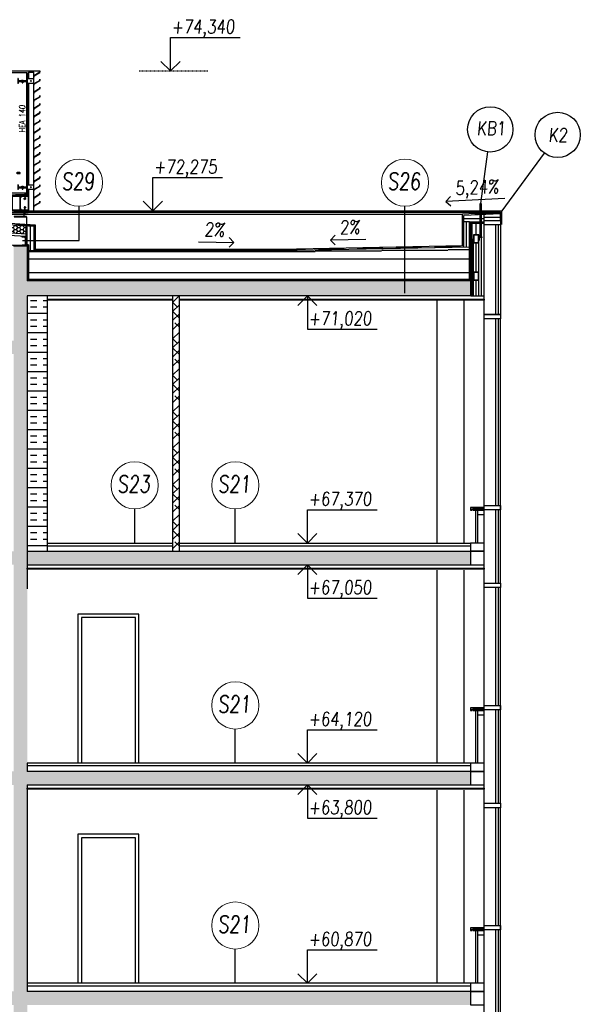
# Model space of a CAD drawing. Header units: millimetres. Extents: x 171 to 266814, y 44 to 350448.
# Tile 105 of 105: x 256163 to 264443, y 335910 to 350448. Entities that reach past the tile are written whole.
import ezdxf
from ezdxf.enums import TextEntityAlignment as Align

# ---------------------------------------------------------------- set-up
doc = ezdxf.new("R2010")
doc.units = ezdxf.units.MM
doc.header["$LTSCALE"] = 100
for name, pattern in [('KS_ČÁRKOVANÁ KRÁTKÁ', [4.5, 3, -1.5]), ('ČÁRKOVANÁ', [19.05, 12.7, -6.35]), ('ČÁRKOVANÁ01-01', [2, 1, -1])]:
    doc.linetypes.add(name, pattern=pattern)
for name, color, linetype in [('KOTY', 7, 'Continuous'), ('KOTY 50', 7, 'Continuous'), ('LEGENDA', 7, 'Continuous'), ('NOVA', 240, 'Continuous'), ('NOVÁ TENKÁ', 240, 'Continuous'), ('NOVÁ TLUSTÁ', 240, 'Continuous'), ('OSY', 7, 'Continuous'), ('SRAFA', 9, 'Continuous'), ('TENKA', 253, 'Continuous'), ('ŠRAFA', 253, 'Continuous'), ('ŽB NOVÝ', 240, 'Continuous')]:
    doc.layers.add(name, color=color, linetype=linetype)
doc.layers.add('SRAFA ŽB', color=254, linetype='Continuous', lineweight=35)
doc.styles.add('CS-ROMANS', font='romans.shx', dxfattribs={"width": 0.75, "oblique": 5})
doc.styles.add('Popis', font='arial.ttf')
doc.styles.get("Standard").update_dxf_attribs({"font": 'arial.ttf'})
doc.linetypes.add('_TI', pattern='A,0.000127,-0.127,[190,stn.shx,S=0.127,R=0,X=-0.127,Y=0],-0.254,[190,stn.shx,S=0.127,R=180,X=0.127,Y=0],-0.127', length=0.508127)

# ---------------------------------------------------------------- blocks, each defined once
blk = doc.blocks.new('fas 3250')
at = {"layer": 'TENKA'}
for points in [[(-441, 2592), (-200, 2592), (-200, 2658), (-441, 2658)], [(-441, 788), (-200, 788), (-200, 852), (-441, 852)], [(-200, 820), (0, 820), (0, 780), (-20, 780), (-20, 800), (-200, 800)], [(-200, 800), (-34, 800), (-34, 780), (-200, 780)], [(-200, 780), (-100, 780), (-100, 715), (-200, 715)], [(0, -120), (-200, -120), (-200, 0), (0, 0)], [(0, -320), (-200, -320), (-200, -120), (0, -120)]]:
    blk.add_lwpolyline(points, close=True, dxfattribs=at)
for points in [[(-441, -593), (-441, 2592)], [(-411, 852), (-411, 2592)], [(-371, 852), (-371, 2592)], [(-200, -593), (-200, 2592)], [(-411, -593), (-411, 788)], [(-371, -593), (-371, 788)], [(-100, 780), (-100, 0)], [(-75, 800), (-75, 0)]]:
    blk.add_lwpolyline(points, dxfattribs=at)
blk = doc.blocks.new('*U41')
for p, q in [((0, -140), (0, 0)), ((60, 0), (0, 0)), ((60, -3), (60, 0)), ((60, -140), (0, -140)), ((7, -119), (7, -21)), ((16, -11), (55, -8)), ((55, -132), (16, -129)), ((60, -140), (60, -137))]:
    blk.add_line(p, q)
for centre, radius, start, end in [((17, -21), 10, 94.5739, 180), ((17, -119), 10, 180, 265.4261), ((55, -3), 5, 274.5739, 0), ((55, -137), 5, 0, 85.4261)]:
    blk.add_arc(centre, radius, start, end)
at = {"layer": 'Defpoints', "color": 221, "style": 'Popis'}
blk.add_attdef('VELIKOST_PROFILU', text='', height=5, dxfattribs=at).set_placement((36, 40), align=Align.BOTTOM_LEFT)
blk = doc.blocks.new('*U70')
at = {"color": 0, "linetype": 'ByBlock', "lineweight": -2}
for p, q in [((-120, 115), (120, 115)), ((-120, 103), (-120, 115)), ((-120, 103), (-24.75, 103)), ((-3.75, -82), (-3.75, 82)), ((3.75, -82), (3.75, 82)), ((24.75, 103), (120, 103)), ((120, 103), (120, 115)), ((-120, -103), (-24.75, -103)), ((-120, -115), (-120, -103)), ((-120, -115), (120, -115)), ((24.75, -103), (120, -103)), ((120, -115), (120, -103))]:
    blk.add_line(p, q, dxfattribs=at)
for centre, start, end in [((-24.75, 82), 0, 90), ((24.75, 82), 90, 180), ((-24.75, -82), 270, 0), ((24.75, -82), 180, 270)]:
    blk.add_arc(centre, 21, start, end, dxfattribs=at)
blk = doc.blocks.new('m')
for points in [[(5.8, 0), (-6.3, 0)], [(6.3, 0), (5.6, 0)], [(-6.3, 0), (-7.6, -0.8)], [(-7.6, -0.7), (-7.6, -5.7)], [(-6.3, -6.4), (-7.6, -5.6)], [(-6.3, -6.4), (5.8, -6.4)], [(-3.7, -1.1), (-3.7, -5.3)], [(3.7, -1.1), (3.7, -5.3)], [(5.8, -6.4), (6.3, -6.4)], [(6.3, 0), (7.6, -0.8)], [(6.3, -6.4), (7.6, -5.6)], [(7.6, -1.3), (7.6, -0.8)], [(7.6, -5.3), (7.6, -1.1)], [(7.6, -5.2), (7.6, -5.6)]]:
    blk.add_lwpolyline(points)
for centre, radius, start, end in [((-5.6, -2.3), 2.27, 30.49474, 149.50526), ((5.6, -2.3), 2.27, 30.49474, 149.50526), ((-5.6, -4.1), 2.27, 210.49474, 329.50526), ((0, -6.6), 6.61, 56.14497, 123.85503), ((0, 0.2), 6.61, 236.14497, 303.85503), ((5.6, -4.1), 2.27, 210.49474, 329.50526)]:
    blk.add_arc(centre, radius, start, end)
blk = doc.blocks.new('*U69')
for points in [[(7.2, -5.4), (7.2, -0.7), (6, 0), (-6, 0), (-7.2, -0.7), (-7.2, -5.4)], [(4, -5.4), (4, -28.1), (3.3, -28.8), (-3.3, -28.8), (-4, -28.1), (-4, -5.4)]]:
    blk.add_lwpolyline(points, close=True)
for points in [[(4, -28.1), (-4, -28.1)], [(-3.7, -5.4), (-3.7, -0.7)], [(-3.3, -5.4), (-3.3, -28.8)], [(3.3, -5.4), (3.3, -28.8)], [(3.7, -5.4), (3.7, -0.7)]]:
    blk.add_lwpolyline(points)
for centre, radius, start, end in [((-5.8, -3.5), 3.51, 52.66311, 92.66311), ((5.8, -3.5), 3.51, 87.33689, 127.33689), ((0, -10.8), 10.7, 70, 110)]:
    blk.add_arc(centre, radius, start, end)
at = {"layer": 'OSY', "ltscale": 0.4}
blk.add_lwpolyline([(0, 0), (0, -28.8)], dxfattribs=at)
blk = doc.blocks.new('M12_půd')
for p, q in [((0, 11), (-10, 5)), ((0, 11), (10, 5)), ((0, -11), (-10, -5)), ((0, -11), (10, -5))]:
    blk.add_line(p, q)
for points in [[(-10, -5), (-10, 5)], [(10, -5), (10, 5)]]:
    blk.add_lwpolyline(points)
at = {"linetype": 'KS_ČÁRKOVANÁ KRÁTKÁ', "ltscale": 0.5}
blk.add_circle((0, 0), 9.35, dxfattribs=at)
blk.add_circle((0, 0), 6)
at = {"layer": 'OSY'}
for points in [[(-10, 0), (10, 0)], [(0, -12), (0, 12)]]:
    blk.add_lwpolyline(points, dxfattribs=at)
blk = doc.blocks.new('*U71')
at = {"color": 0, "linetype": 'ByBlock', "lineweight": -2}
for p, q in [((-36.5, 70), (36.5, 70)), ((-36.5, 63.1), (-36.5, 70)), ((-36.5, 63.1), (-9.35, 63.1)), ((-2.35, -56.1), (-2.35, 56.1)), ((2.35, -56.1), (2.35, 56.1)), ((9.35, 63.1), (36.5, 63.1)), ((36.5, 63.1), (36.5, 70)), ((-36.5, -63.1), (-9.35, -63.1)), ((-36.5, -70), (-36.5, -63.1)), ((-36.5, -70), (36.5, -70)), ((9.35, -63.1), (36.5, -63.1)), ((36.5, -70), (36.5, -63.1))]:
    blk.add_line(p, q, dxfattribs=at)
for centre, start, end in [((-9.35, 56.1), 0, 90), ((9.35, 56.1), 90, 180), ((-9.35, -56.1), 270, 0), ((9.35, -56.1), 180, 270)]:
    blk.add_arc(centre, 7, start, end, dxfattribs=at)
blk = doc.blocks.new('*U36')
for points in [[(7.2, -5.4), (7.2, -0.7), (6, 0), (-6, 0), (-7.2, -0.7), (-7.2, -5.4)], [(4, -5.4), (4, -38.1), (3.3, -38.8), (-3.3, -38.8), (-4, -38.1), (-4, -5.4)]]:
    blk.add_lwpolyline(points, close=True)
for points in [[(4, -38.1), (-4, -38.1)], [(-3.7, -5.4), (-3.7, -0.7)], [(-3.3, -5.4), (-3.3, -38.8)], [(3.3, -5.4), (3.3, -38.8)], [(3.7, -5.4), (3.7, -0.7)]]:
    blk.add_lwpolyline(points)
for centre, radius, start, end in [((-5.8, -3.5), 3.51, 52.66311, 92.66311), ((5.8, -3.5), 3.51, 87.33689, 127.33689), ((0, -10.8), 10.7, 70, 110)]:
    blk.add_arc(centre, radius, start, end)
at = {"layer": 'OSY', "ltscale": 0.4}
blk.add_lwpolyline([(0, 0), (0, -38.8)], dxfattribs=at)
blk = doc.blocks.new('OK')
at = {"layer": 'NOVA', "ltscale": 300}
for p, q in [((-56857, -188431), (-56990, -188431)), ((-56907, -190493), (-56907, -190553)), ((-56867, -190559), (-56867, -190976))]:
    blk.add_line(p, q, dxfattribs=at)
at = {"layer": 'NOVA'}
for p, q in [((-56865, -188431), (-56865, -188537)), ((-56865, -188547), (-56865, -190116)), ((-56857, -188431), (-56857, -190234)), ((-56837, -188421), (-56837, -188506)), ((-56837, -188421), (-56757, -188421)), ((-56765, -188421), (-56765, -190471)), ((-56757, -190471), (-56757, -188421)), ((-56837, -188579), (-56837, -190084)), ((-56865, -190126), (-56865, -190234)), ((-56837, -190157), (-56837, -190465)), ((-56837, -190471), (-56757, -190471))]:
    blk.add_line(p, q, dxfattribs=at)
at = {"layer": 'NOVA', "ltscale": 0.25}
for p, q in [((-56807, -188559), (-56794, -188546)), ((-56794, -188559), (-56807, -188546)), ((-56807, -190127), (-56794, -190114)), ((-56794, -190127), (-56807, -190114))]:
    blk.add_line(p, q, dxfattribs=at)
at = {"layer": 'NOVA', "color": 7}
for points in [[(-56669, -188426), (-56669, -188405), (-56671, -188405), (-56671, -188425), (-56757, -188477), (-56757, -188497), (-56755, -188497), (-56755, -188477)], [(-56669, -188546), (-56669, -188525), (-56671, -188525), (-56671, -188545), (-56757, -188597), (-56757, -188617), (-56755, -188617), (-56755, -188597)], [(-56669, -188666), (-56669, -188645), (-56671, -188645), (-56671, -188665), (-56757, -188717), (-56757, -188737), (-56755, -188737), (-56755, -188717)], [(-56669, -188786), (-56669, -188765), (-56671, -188765), (-56671, -188785), (-56757, -188837), (-56757, -188857), (-56755, -188857), (-56755, -188837)], [(-56669, -188906), (-56669, -188885), (-56671, -188885), (-56671, -188905), (-56757, -188957), (-56757, -188977), (-56755, -188977), (-56755, -188957)], [(-56669, -189026), (-56669, -189005), (-56671, -189005), (-56671, -189025), (-56757, -189077), (-56757, -189097), (-56755, -189097), (-56755, -189077)], [(-56669, -189146), (-56669, -189125), (-56671, -189125), (-56671, -189145), (-56757, -189197), (-56757, -189217), (-56755, -189217), (-56755, -189197)], [(-56669, -189266), (-56669, -189245), (-56671, -189245), (-56671, -189265), (-56757, -189317), (-56757, -189337), (-56755, -189337), (-56755, -189317)], [(-56669, -189386), (-56669, -189365), (-56671, -189365), (-56671, -189385), (-56757, -189437), (-56757, -189457), (-56755, -189457), (-56755, -189437)], [(-56669, -189506), (-56669, -189485), (-56671, -189485), (-56671, -189505), (-56757, -189557), (-56757, -189577), (-56755, -189577), (-56755, -189557)], [(-56669, -189626), (-56669, -189605), (-56671, -189605), (-56671, -189625), (-56757, -189677), (-56757, -189697), (-56755, -189697), (-56755, -189677)], [(-56669, -189746), (-56669, -189725), (-56671, -189725), (-56671, -189745), (-56757, -189797), (-56757, -189817), (-56755, -189817), (-56755, -189797)], [(-56669, -189866), (-56669, -189845), (-56671, -189845), (-56671, -189865), (-56757, -189917), (-56757, -189937), (-56755, -189937), (-56755, -189917)], [(-56669, -189986), (-56669, -189965), (-56671, -189965), (-56671, -189985), (-56757, -190037), (-56757, -190057), (-56755, -190057), (-56755, -190037)], [(-56669, -190106), (-56669, -190085), (-56671, -190085), (-56671, -190105), (-56757, -190157), (-56757, -190177), (-56755, -190177), (-56755, -190157)], [(-56669, -190226), (-56669, -190205), (-56671, -190205), (-56671, -190225), (-56757, -190277), (-56757, -190297), (-56755, -190297), (-56755, -190277)], [(-56669, -190346), (-56669, -190325), (-56671, -190325), (-56671, -190345), (-56757, -190397), (-56757, -190417), (-56755, -190417), (-56755, -190397)]]:
    blk.add_lwpolyline(points, close=True, dxfattribs=at)
at = {"layer": 'NOVA', "ltscale": 300}
for points in [[(-56977, -188561), (-56876, -188561), (-56876, -188555), (-56977, -188555)], [(-56977, -190129), (-56876, -190129), (-56876, -190123), (-56977, -190123)], [(-57077, -190471), (-56837, -190471), (-56837, -190241), (-57077, -190241)], [(-57047, -190483), (-57047, -190493), (-56867, -190493), (-56867, -190483)], [(-57047, -190553), (-57047, -190559), (-56867, -190559), (-56867, -190553)], [(-56858, -190976), (-56858, -190986), (-57058, -190986), (-57058, -190976)]]:
    blk.add_lwpolyline(points, close=True, dxfattribs=at)
at = {"layer": 'NOVA'}
for points in [[(-56915, -188550), (-56915, -188548), (-56939, -188548), (-56939, -188550)], [(-56857, -188516), (-56765, -188516), (-56765, -188589), (-56857, -188589)], [(-56915, -188563), (-56915, -188561), (-56939, -188561), (-56939, -188563)], [(-56915, -190119), (-56915, -190116), (-56939, -190116), (-56939, -190119)], [(-56915, -190132), (-56915, -190129), (-56939, -190129), (-56939, -190132)], [(-56857, -190084), (-56765, -190084), (-56765, -190157), (-56857, -190157)], [(-57030, -190241), (-56857, -190241), (-56857, -190234), (-57030, -190234)], [(-56875, -190234), (-56875, -190231), (-56899, -190231), (-56899, -190234)], [(-56875, -190255), (-56875, -190253), (-56899, -190253), (-56899, -190255)], [(-56904, -190459), (-56904, -190456), (-56880, -190456), (-56880, -190459)], [(-56904, -190495), (-56904, -190493), (-56880, -190493), (-56880, -190495)]]:
    blk.add_lwpolyline(points, close=True, dxfattribs=at)
at = {"layer": 'NOVA', "ltscale": 300}
blk.add_lwpolyline([(-57047, -190471), (-57047, -190483), (-56867, -190471), (-56867, -190483), (-57047, -190471), (-56867, -190471), (-56867, -190483), (-57047, -190483)], dxfattribs=at)
at = {"layer": 'NOVA'}
for centre in [(-56801, -188552), (-56801, -190121)]:
    blk.add_circle(centre, 5, dxfattribs=at)
at = {"layer": 'TENKA', "color": 7, "ltscale": 300}
blk.add_line((-69643, -188405), (-56671, -188405), dxfattribs=at)
at = {"layer": 'TENKA', "ltscale": 300}
blk.add_line((-56896, -188431), (-69324, -188431), dxfattribs=at)
at = {"layer": 'ŠRAFA', "ltscale": 5}
blk.add_lwpolyline([(-69477, -190211), (-69477, -190241), (-56837, -190241), (-56837, -190211)], close=True, dxfattribs=at)
at = {"layer": 'ŽB NOVÝ'}
blk.add_line((-57058, -190986), (-56858, -190986), dxfattribs=at)
at = {"layer": 'NOVA', "color": 6, "xscale": -1.000000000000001, "rotation": 90}
for p in [(-56927, -188552), (-56927, -190121)]:
    blk.add_blockref('*U71', p, dxfattribs=at)
at = {"layer": 'NOVA', "xscale": -1.5, "yscale": 1.5, "zscale": 1.5}
for name, p in [('*U69', (-56927, -188539)), ('*U69', (-56927, -190108)), ('*U69', (-56887, -190223)), ('m', (-56892, -190495))]:
    blk.add_blockref(name, p, dxfattribs=at)
at = {"layer": 'NOVA', "extrusion": (0, 0, -1), "xscale": -1.5, "yscale": 1.5, "zscale": -1.5}
for name, p in [('m', (56927, -188563)), ('m', (56927, -190132)), ('m', (56887, -190255)), ('*U36', (56892, -190448))]:
    blk.add_blockref(name, p, dxfattribs=at)
at = {"layer": 'NOVA', "xscale": -1.500000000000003, "yscale": 1.500000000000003, "zscale": 1.5, "rotation": 90}
blk.add_blockref('*U69', (-57006, -189912), dxfattribs=at)
at = {"layer": 'NOVA', "color": 5, "ltscale": 300, "extrusion": (0, 0, -1), "zscale": -1}
blk.add_blockref('*U70', (56957, -190356), dxfattribs=at)
at = {"layer": 'NOVA', "color": 5, "ltscale": 300, "extrusion": (0, 0, -1), "xscale": -1, "zscale": -1}
blk.add_blockref('*U70', (56957, -190356), dxfattribs=at)
at = {"layer": 'NOVA', "extrusion": (0, 0, -1), "xscale": -1, "zscale": -1}
blk.add_blockref('M12_půd', (56892, -190291), dxfattribs=at)
at = {"layer": 'NOVA', "xscale": -1, "rotation": 180}
blk.add_blockref('M12_půd', (-56892, -190421), dxfattribs=at)
at = {"layer": 'KOTY', "ltscale": 5, "insert": (-56975, -189315), "char_height": 90, "attachment_point": 1, "rotation": 90}
blk.add_mtext_dynamic_manual_height_columns('{\\Fromans|c238;\\Q4;\\W0.7;HEA 140}', width=696.4, gutter_width=12.5, heights=[0], dxfattribs=at)

msp = doc.modelspace()

# ---------------------------------------------------------------- hatches: boundary and pattern name
at = {"layer": 'NOVÁ TENKÁ'}
h = msp.add_hatch(dxfattribs=at)
h.set_pattern_fill('ANSI31', color=253)
h.set_pattern_definition([(45, (322236.5443, 549879.9763), (-2.24506403, 2.24506403), [])])
h.paths.add_polyline_path([(256273.309, 347403.351), (256253.309, 347403.957), (256253.309, 347109.795), (256273.309, 347109.795)])
at = {"layer": 'SRAFA'}
h = msp.add_hatch(dxfattribs=at)
h.set_pattern_fill('INSUL', color=253, scale=30)
h.set_pattern_definition([(0, (351570.7, 543279.98), (0, 285.75), []), (0, (351570.7, 543375.23), (0, 285.75), [95.25, -95.25]), (0, (351570.7, 543470.48), (0, 285.75), [95.25, -95.25])])
h.paths.add_polyline_path([(256574.253, 346369.795), (256274.253, 346369.795), (256274.253, 342719.625), (256274.253, 342599.625), (256574.253, 342599.625)])
h = msp.add_hatch(dxfattribs=at)
h.set_pattern_fill('ANSI38', color=253, scale=30)
h.set_pattern_definition([(45, (351570.71, 543279.98), (-67.35192, 67.35192), []), (135, (351570.71, 543279.98), (-202.055763, 67.35192), [238.125, -142.875])])
h.paths.add_polyline_path([(258521.753, 346369.795), (258421.753, 346369.795), (258421.753, 342599.625), (258521.753, 342599.625)])
at = {"layer": 'SRAFA ŽB'}
h = msp.add_hatch(color=253, dxfattribs=at)
h.dxf.hatch_style = 1
h.paths.add_polyline_path([(250174.253, 346369.795), (251374.253, 346369.795), (251374.253, 346589.795), (253623.309, 346589.795), (253624.253, 344899.625), (253824.253, 344899.625), (253824.253, 345509.625), (256074.253, 345509.625), (256074.253, 342044.625), (256074.253, 339469.625), (256074.253, 339349.625), (253824.253, 339349.625), (253824.253, 339469.625), (253624.253, 339469.625), (253624.253, 338399.625), (253824.253, 338399.625), (253824.253, 339149.652), (256074.253, 339149.652), (256074.253, 336219.625), (256074.253, 336099.625), (253824.253, 336099.625), (253824.253, 336219.625), (253624.253, 336219.625), (253624.253, 335149.625), (253824.253, 335149.625), (253824.253, 335899.652), (256074.253, 335899.652), (256074.253, 332969.625), (256074.253, 332894.625), (256274.253, 332894.625), (256274.253, 332969.625), (256274.253, 335899.652), (262822.365, 335899.652), (262822.365, 336099.625), (256274.253, 336099.625), (256274.253, 336219.625), (256274.253, 339149.652), (262822.365, 339149.652), (262822.365, 339349.652), (256274.253, 339349.652), (256274.253, 339469.625), (256274.253, 343069.625), (256274.253, 346369.795), (262824.253, 346369.795), (262822.365, 346589.795), (262622.365, 346589.795), (262624.253, 346589.795), (256273.309, 346589.795), (256273.309, 347109.795), (256073.309, 347109.795), (256072.837, 345709.625), (253823.781, 345709.625), (253824.253, 347399.625), (251524.253, 347399.625), (251524.253, 347219.625), (253623.309, 347219.625), (253623.309, 346589.795), (247273.309, 346589.795), (247273.316, 347009.795), (247074.26, 347009.795), (247074.253, 345709.625), (243874.253, 345709.795), (243874.253, 347109.795), (243674.253, 347109.795), (243674.253, 346589.795), (237124.253, 346589.795), (237124.253, 346369.795), (243674.253, 346369.795), (243674.253, 342599.652), (237124.253, 342599.652), (237124.253, 342399.652), (241776.753, 342399.652), (241851.753, 342399.652), (243674.253, 342399.625), (243674.253, 339469.625), (243674.253, 339349.625), (237124.253, 339349.625), (237124.253, 339309.625), (237124.253, 339149.652), (241776.753, 339149.652), (241851.753, 339149.652), (243674.253, 339149.652), (243674.253, 332969.625), (243674.253, 332894.625), (243874.253, 332894.625), (243874.253, 332969.625), (243874.253, 339149.652), (244809.253, 339149.652), (244909.253, 339149.652), (245839.253, 339149.652), (245939.253, 339149.652), (247074.253, 339149.652), (247074.253, 332954.625), (247074.253, 332894.625), (247274.253, 332894.625), (247274.253, 334359.625), (249974.253, 334359.625), (249974.253, 332969.625), (249974.253, 332894.625), (250174.253, 332894.625), (250174.253, 332969.625), (250174.253, 335899.625), (251374.253, 335899.625), (251374.253, 332969.625), (251374.253, 332894.625), (251524.253, 332894.625), (251524.253, 347399.632), (251374.253, 347399.618), (251374.253, 342044.625), (251374.253, 339469.625), (251374.253, 339349.652), (250174.253, 339349.652), (250174.253, 339469.625), (250174.253, 342359.625)])
h.paths.add_polyline_path([(243874.253, 342399.652), (244809.253, 342399.652), (244909.253, 342399.652), (245839.253, 342399.652), (245939.253, 342399.652), (247074.253, 342399.652), (247074.253, 342599.625), (243874.253, 342599.625), (243874.253, 345509.625), (247074.253, 345509.625), (247074.253, 342029.625), (247074.253, 339454.625), (247074.253, 339349.625), (243874.253, 339349.625), (243874.253, 339469.625)], flags=16)
h.paths.add_polyline_path([(244909.253, 339454.625), (244909.253, 339469.625), (244909.253, 342319.625), (245839.253, 342319.625), (245839.253, 339469.625), (245839.253, 339454.625), (245939.253, 339454.625), (245939.253, 339469.625), (245939.253, 342319.625), (246874.253, 342319.625), (246874.253, 339469.625), (246874.253, 339454.625)], flags=0)
h.paths.add_polyline_path([(246874.253, 344644.625), (243874.253, 344644.625), (243874.253, 344659.625), (246874.253, 344659.625)], flags=0)
h.paths.add_polyline_path([(247274.253, 346369.795), (249974.253, 346369.795), (249974.253, 341094.625), (249974.253, 341019.652), (247274.253, 341019.652), (247274.253, 341094.652)], flags=16)
h.paths.add_polyline_path([(247274.253, 340859.652), (249974.253, 340859.652), (249974.253, 337844.652), (249974.253, 337769.652), (247274.253, 337769.652), (247274.253, 337844.652)], flags=16)
h.paths.add_polyline_path([(247274.253, 344644.625), (247274.253, 344659.625), (249974.253, 344659.625), (249974.253, 344644.625)], flags=0)
h.paths.add_polyline_path([(247274.253, 337609.652), (249974.253, 337609.652), (249974.253, 334594.625), (249974.253, 334519.625), (247274.253, 334519.625), (247274.253, 334594.625)], flags=16)
h.paths.add_polyline_path([(250174.253, 339149.625), (251374.253, 339149.625), (251374.253, 336219.625), (251374.253, 336099.652), (250174.253, 336099.652), (250174.253, 336219.625)], flags=16)
h.paths.add_polyline_path([(250174.253, 338239.625), (251374.253, 338239.625), (251374.253, 336219.625), (250174.253, 336219.625)], flags=0)
h.paths.add_polyline_path([(243674.253, 336099.652), (237124.253, 336099.652), (237124.253, 335899.652), (241776.753, 335899.652), (241851.753, 335899.652), (243674.253, 335899.652)], flags=17)
h.paths.add_polyline_path([(247074.253, 336099.625), (243874.253, 336099.625), (243874.253, 336059.625), (243874.253, 335899.652), (247074.253, 335899.652)], flags=17)
h.paths.add_polyline_path([(256074.253, 342599.625), (253824.253, 342599.625), (253824.253, 342719.625), (253624.253, 342719.625), (253624.253, 341649.625), (253824.253, 341649.625), (253824.253, 342399.625), (256074.253, 342399.625)], flags=17)
h.paths.add_polyline_path([(262822.365, 342599.625), (256274.253, 342599.625), (256274.253, 342559.625), (256274.253, 342399.666), (262822.365, 342399.639)], flags=17)
at = {"layer": 'ŠRAFA'}
h = msp.add_hatch(dxfattribs=at)
h.set_pattern_fill('HONEY', color=253, scale=10)
h.set_pattern_definition([(0, (313236.544, 549779.976), (47.625, 27.4963064), [31.75, -63.5]), (120, (313236.544, 549779.976), (-47.625, 27.4963066), [31.75, -63.5]), (60, (313236.544, 549779.976), (1e-07, 54.992613), [-63.5, 31.75])])
h.paths.add_polyline_path([(256253.309, 347408.122), (256084.253, 347418.997), (256084.253, 347298.749), (256253.309, 347287.874)])
h.paths.add_polyline_path([(256084.253, 347418.997), (253824.253, 347564.384), (253824.253, 347444.136), (256084.253, 347298.749)])

# ---------------------------------------------------------------- linework, layer by layer
at = {"layer": 'KOTY', "color": 253}
for p, q in [((258389.552, 349690.779), (258389.552, 350184.016)), ((258389.552, 350184.016), (259420.31, 350184.016)), ((258389.552, 349690.779), (258248.131, 349832.2)), ((258389.552, 349690.779), (258530.973, 349832.2)), ((263069.933, 348495.79), (262970.753, 347733.021)), ((263910.479, 348477.875), (263283.309, 347624.625)), ((263910.479, 348477.732), (263283.309, 347624.482)), ((258129.662, 347624.625), (258129.662, 348117.862)), ((258129.662, 348117.862), (259160.42, 348117.862)), ((258129.662, 347624.625), (257988.241, 347766.046)), ((258129.662, 347624.625), (258271.083, 347766.046)), ((262457.423, 347765.392), (262524.661, 347839.412)), ((263328.132, 347807.2), (262457.423, 347765.392)), ((262457.423, 347765.392), (262531.444, 347698.154)), ((258805.621, 347168.291), (259327.86, 347157.937)), ((259327.86, 347157.937), (259258.565, 347230.035)), ((260751.858, 347192.367), (260821.153, 347264.465)), ((261274.096, 347202.721), (260751.858, 347192.367)), ((260751.858, 347192.367), (260823.956, 347123.072)), ((259327.86, 347157.937), (259255.761, 347088.642)), ((260412.43, 346369.797), (260271.008, 346228.375)), ((260412.43, 346369.797), (260412.43, 345876.56)), ((260412.43, 346369.797), (260553.851, 346228.375)), ((260412.43, 345876.56), (261443.188, 345876.56)), ((260412.416, 342719.625), (260412.416, 343212.862)), ((260412.416, 343212.862), (261443.174, 343212.862)), ((260412.416, 342719.625), (260270.995, 342861.046)), ((260412.416, 342719.625), (260553.838, 342861.046)), ((260412.43, 342399.649), (260271.008, 342258.228)), ((260412.43, 342399.649), (260412.43, 341906.412)), ((260412.43, 342399.649), (260553.851, 342258.228)), ((260412.43, 341906.412), (261443.188, 341906.412)), ((260412.416, 339469.625), (260412.416, 339962.862)), ((260412.416, 339962.862), (261443.174, 339962.862)), ((260412.416, 339469.625), (260270.995, 339611.046)), ((260412.416, 339469.625), (260553.838, 339611.046)), ((260412.416, 339149.652), (260270.995, 339008.231)), ((260412.416, 339149.652), (260412.416, 338656.416)), ((260412.416, 339149.652), (260553.838, 339008.231)), ((260412.416, 338656.416), (261443.174, 338656.416)), ((260412.416, 336219.625), (260412.416, 336712.862)), ((260412.416, 336712.862), (261443.174, 336712.862)), ((260412.416, 336219.625), (260270.995, 336361.046)), ((260412.416, 336219.625), (260553.838, 336361.046))]:
    msp.add_line(p, q, dxfattribs=at)
at = {"layer": 'KOTY', "color": 253, "linetype": 'ČÁRKOVANÁ01-01', "ltscale": 0.1}
msp.add_line((257929.553, 349690.779), (258941.632, 349690.779), dxfattribs=at)
at = {"layer": 'KOTY', "color": 253}
for centre in [(263113.042, 348827.333), (264108.49, 348747.265), (264108.49, 348747.122)]:
    msp.add_circle(centre, 334.334, dxfattribs=at)
at = {"layer": 'KOTY 50', "color": 253}
for p, q in [((257040.137, 347188.88), (257040.137, 347693.889)), ((261853.615, 346409.09), (261853.615, 347693.889)), ((256207.231, 347188.88), (257040.137, 347188.88)), ((257861.769, 342719.625), (257861.769, 343224.635)), ((259347.994, 342719.625), (259347.994, 343224.635)), ((259347.994, 339469.625), (259347.994, 339974.635)), ((259347.994, 336219.625), (259347.994, 336724.635))]:
    msp.add_line(p, q, dxfattribs=at)
at = {"layer": 'KOTY 50', "color": 253, "lineweight": 13, "ltscale": 5}
for centre in [(257040.137, 348042.399), (261853.615, 348042.399), (257861.769, 343573.145), (259347.994, 343573.145), (259347.994, 340323.145), (259347.994, 337073.145)]:
    msp.add_circle(centre, 348.51, dxfattribs=at)
at = {"layer": 'NOVA', "color": 253}
for p, q in [((256574.253, 342599.625), (256574.253, 346369.795)), ((258421.753, 346369.795), (258421.753, 342599.625)), ((258521.753, 342599.625), (258521.753, 346369.795))]:
    msp.add_line(p, q, dxfattribs=at)
at = {"layer": 'NOVÁ TENKÁ', "color": 253}
for p, q in [((236665.197, 347624.482), (256290.181, 347624.482)), ((256264.253, 347624.625), (263283.309, 347624.625)), ((236685.197, 347603.407), (256290.181, 347603.407)), ((237244.253, 347574.112), (256290.181, 347574.112)), ((253824.253, 347564.384), (256373.309, 347400.402)), ((256224.253, 347574.37), (262706.447, 347574.37)), ((256264.253, 347603.549), (263263.309, 347603.549)), ((263263.309, 347583.522), (262724.253, 347555.275)), ((262724.253, 347092.674), (262724.253, 347555.275)), ((262804.253, 347464.795), (262724.253, 347464.795)), ((262804.253, 347464.795), (263022.365, 347464.795)), ((262804.253, 346609.795), (262804.253, 347464.795)), ((263022.365, 347482.268), (263022.365, 347570.896)), ((253824.253, 347444.136), (256253.309, 347287.874)), ((253824.253, 347406.058), (256253.309, 347249.795)), ((256373.309, 347400.402), (256373.309, 347039.625)), ((262814.253, 347454.795), (263022.365, 347454.795)), ((262824.253, 347444.795), (263022.365, 347444.795)), ((253815.266, 347266.347), (256244.322, 347110.084)), ((262824.253, 346644.795), (262824.253, 347210.106)), ((262864.253, 346369.795), (262864.253, 347210.106)), ((262944.253, 346369.795), (262944.253, 347210.106)), ((256073.309, 347109.795), (256273.309, 347109.795)), ((256293.309, 347121.393), (256273.309, 347121.393)), ((256273.309, 347109.795), (256273.309, 346589.795)), ((256273.309, 347107.779), (256273.309, 347109.795)), ((256293.309, 347121.393), (256293.309, 346609.795)), ((262824.253, 346589.795), (256273.309, 346589.795)), ((262804.253, 346609.795), (256293.309, 346609.795)), ((262824.253, 346369.795), (262944.253, 346369.795)), ((256274.253, 342719.625), (256274.253, 342599.625)), ((256274.253, 342599.625), (262822.365, 342599.625)), ((257924.253, 341669.625), (257024.253, 341669.625)), ((257024.253, 341669.625), (257024.253, 339469.625)), ((257924.253, 339469.625), (257924.253, 341669.625)), ((257874.253, 341619.625), (257074.253, 341619.625)), ((257074.253, 341619.625), (257074.253, 339469.625)), ((257874.253, 339469.625), (257874.253, 341619.625)), ((256274.253, 339469.625), (256274.253, 339349.625)), ((262822.365, 339349.652), (256274.253, 339349.652)), ((257924.253, 338419.625), (257024.253, 338419.625)), ((257024.253, 338419.625), (257024.253, 336219.625)), ((257874.253, 338369.625), (257074.253, 338369.625)), ((257074.253, 338369.625), (257074.253, 336219.625)), ((257874.253, 336219.625), (257874.253, 338369.625)), ((257924.253, 336219.625), (257924.253, 338419.625)), ((256274.253, 336219.625), (256274.253, 336099.652)), ((262822.365, 336099.625), (256274.253, 336099.625)), ((262822.365, 336099.625), (256274.253, 336099.625))]:
    msp.add_line(p, q, dxfattribs=at)
for points in [[(253824.642, 347584.401), (256393.309, 347419.157), (256393.309, 347059.625), (260004.385, 347059.625), (262704.253, 347112.288), (262704.253, 347574.255)], [(256253.309, 347408.122), (256253.309, 347109.795), (256273.309, 347109.795), (256273.309, 347403.351)], [(262824.253, 347444.795), (262824.253, 346369.795), (263022.365, 346369.795)], [(256273.309, 347039.625), (260004.58, 347039.625), (262804.253, 347094.235)], [(262824.253, 346644.795), (262824.253, 346369.795), (263022.365, 346369.795)]]:
    msp.add_lwpolyline(points, dxfattribs=at)
at = {"layer": 'NOVÁ TLUSTÁ', "color": 253}
for p, q in [((263283.309, 347424.625), (263283.309, 347624.625)), ((263263.309, 347603.549), (262704.253, 347574.255)), ((263263.309, 347482.268), (263263.309, 347603.549)), ((262947.253, 347186.021), (262944.253, 347186.021)), ((262994.253, 347233.021), (262994.253, 347236.021)), ((262822.365, 342719.625), (262822.365, 342559.625)), ((262822.365, 342719.625), (262822.365, 342559.625)), ((262822.365, 342719.597), (262822.365, 342559.625)), ((262824.253, 339469.625), (256274.253, 339469.625)), ((262822.365, 339469.597), (262822.365, 339309.597)), ((262824.253, 339429.625), (256274.253, 339429.625)), ((262824.253, 336219.625), (256274.253, 336219.625)), ((262824.253, 336179.625), (256274.253, 336179.625)), ((262822.365, 336219.597), (262822.365, 336059.597))]:
    msp.add_line(p, q, dxfattribs=at)
at = {"layer": 'NOVÁ TLUSTÁ', "color": 253, "linetype": 'ČÁRKOVANÁ', "ltscale": 0.3}
for p, q in [((263263.309, 347593.536), (262714.253, 347564.765)), ((262814.253, 346599.795), (262814.253, 347454.795)), ((256283.309, 347121.593), (256283.309, 346599.795)), ((256283.309, 346599.795), (262814.253, 346599.795))]:
    msp.add_line(p, q, dxfattribs=at)
at = {"layer": 'NOVÁ TLUSTÁ', "color": 253}
for points in [[(262978.753, 347233.021), (262962.753, 347233.021), (262962.753, 347733.021), (262978.753, 347733.021)], [(262978.753, 347658.021), (262962.753, 347658.021), (262962.753, 347733.021), (262978.753, 347733.021)], [(262944.253, 347271.164), (262864.253, 347271.164), (262864.253, 347151.164), (262944.253, 347151.164)], [(262938.253, 347265.164), (262870.253, 347265.164), (262870.253, 347157.164), (262938.253, 347157.164)], [(262944.253, 346722.295), (262864.253, 346722.295), (262864.253, 346602.295), (262944.253, 346602.295)], [(262938.253, 346716.295), (262870.253, 346716.295), (262870.253, 346608.295), (262938.253, 346608.295)], [(256574.253, 346319.782), (258421.753, 346319.782), (258421.753, 346304.782), (256574.253, 346304.782)], [(258521.753, 346319.782), (263022.365, 346319.782), (263022.365, 346304.782), (258521.753, 346304.782)], [(256274.253, 342349.652), (263022.365, 342349.652), (263022.365, 342334.652), (256274.253, 342334.652)], [(256274.253, 339099.652), (263022.365, 339099.652), (263022.365, 339084.652), (256274.253, 339084.652)]]:
    msp.add_lwpolyline(points, close=True, dxfattribs=at)
at = {"layer": 'NOVÁ TLUSTÁ', "color": 253, "linetype": 'ČÁRKOVANÁ', "ltscale": 0.3}
msp.add_lwpolyline([(253824.448, 347574.393), (256383.309, 347409.78), (256383.309, 347049.625), (260004.483, 347049.625), (262714.253, 347102.481), (262714.253, 347564.765)], dxfattribs=at)
at = {"layer": 'NOVÁ TLUSTÁ', "color": 253}
for points in [[(262994.253, 347236.021), (262944.253, 347236.021), (262944.253, 347186.021)], [(262994.253, 347233.021), (262947.253, 347233.021), (262947.253, 347186.021)]]:
    msp.add_lwpolyline(points, dxfattribs=at)
at = {"layer": 'SRAFA', "color": 253, "linetype": '_TI', "ltscale": 75}
for p, q in [((263022.365, 347508.258), (262724.253, 347508.258)), ((262764.253, 347093.454), (262764.253, 347464.795)), ((263263.309, 347526.582), (263022.365, 347526.582)), ((262791.809, 347050.426), (262491.856, 347050.426))]:
    msp.add_line(p, q, dxfattribs=at)
at = {"layer": 'SRAFA', "color": 253, "linetype": '_TI', "ltscale": 100}
msp.add_line((256323.309, 347039.625), (256323.309, 347401.836), dxfattribs=at)
at = {"layer": 'SRAFA', "color": 253, "linetype": '_TI', "ltscale": 40}
msp.add_line((262844.253, 346369.795), (262844.253, 347444.795), dxfattribs=at)
at = {"layer": 'SRAFA', "color": 253, "linetype": '_TI', "ltscale": 80}
for p, q in [((262904.253, 347271.164), (262904.253, 347444.795)), ((262904.253, 346722.295), (262904.253, 347151.164)), ((262904.253, 346369.795), (262904.253, 346602.295))]:
    msp.add_line(p, q, dxfattribs=at)
at = {"layer": 'SRAFA', "color": 253, "linetype": '_TI', "ltscale": 70}
msp.add_line((262984.253, 346369.795), (262984.253, 347444.795), dxfattribs=at)
at = {"layer": 'SRAFA', "color": 253, "linetype": '_TI', "ltscale": 50}
for p, q in [((261507.024, 347029.288), (260528.845, 347029.288)), ((262488.663, 347040.096), (261510.484, 347040.096))]:
    msp.add_line(p, q, dxfattribs=at)
at = {"layer": 'SRAFA', "color": 253, "linetype": '_TI', "ltscale": 25}
msp.add_line((260525.813, 347021.353), (256293.309, 347021.353), dxfattribs=at)
at = {"layer": 'SRAFA', "color": 253, "linetype": '_TI', "ltscale": 200}
for p, q in [((262804.253, 346909.795), (256293.309, 346909.795)), ((262804.253, 346709.795), (256293.309, 346709.795))]:
    msp.add_line(p, q, dxfattribs=at)
at = {"layer": 'TENKA', "color": 253}
for p, q in [((263022.365, 347482.268), (263263.309, 347482.268)), ((263022.365, 346097.295), (263022.365, 347482.268)), ((263022.365, 347482.125), (263263.309, 347482.125)), ((263263.309, 347482.268), (263263.309, 346032.55)), ((263263.309, 347482.268), (263263.309, 346097.295)), ((263263.309, 347417.268), (263022.365, 347417.268)), ((263263.309, 347417.125), (263022.365, 347417.125)), ((263193.309, 346097.55), (263193.309, 347417.125)), ((263193.309, 346097.295), (263193.309, 347417.125)), ((263233.309, 346097.55), (263233.309, 347417.125)), ((263233.309, 346097.295), (263233.309, 347417.125)), ((263263.309, 347247.578), (263263.309, 347182.578)), ((263263.309, 347247.435), (263263.309, 347182.435)), ((262824.253, 347141.819), (262824.253, 346644.795)), ((262322.365, 346304.782), (262322.365, 342719.625)), ((262322.365, 342319.652), (262322.365, 339469.597)), ((262322.365, 339069.652), (262322.365, 336219.625))]:
    msp.add_line(p, q, dxfattribs=at)
at = {"layer": 'TENKA', "color": 253, "ltscale": 10}
for p, q in [((262722.365, 346304.782), (262722.365, 342719.625)), ((262722.365, 342319.652), (262722.365, 339469.597)), ((262722.365, 339069.652), (262722.365, 336219.625))]:
    msp.add_line(p, q, dxfattribs=at)
at = {"layer": 'TENKA', "color": 253}
for points in [[(263263.309, 346032.55), (263022.365, 346032.55), (263022.365, 346097.55), (263263.309, 346097.55)], [(263263.309, 346032.55), (263022.365, 346032.55), (263022.365, 346097.55), (263263.309, 346097.55)], [(263263.309, 346032.295), (263022.365, 346032.295), (263022.365, 346097.295), (263263.309, 346097.295)], [(263022.365, 343244.625), (262822.365, 343244.625), (262822.365, 343204.625), (262842.365, 343204.625), (262842.365, 343224.625), (263022.365, 343224.625)], [(263022.365, 343244.625), (262822.365, 343244.625), (262822.365, 343204.625), (262842.365, 343204.625), (262842.365, 343224.625), (263022.365, 343224.625)], [(263263.309, 343212.125), (263022.365, 343212.125), (263022.365, 343277.125), (263263.309, 343277.125)], [(263263.309, 343212.125), (263022.365, 343212.125), (263022.365, 343277.125), (263263.309, 343277.125)], [(263022.365, 343224.625), (262855.865, 343224.625), (262855.865, 343204.625), (263022.365, 343204.625)], [(263022.365, 343224.625), (262855.865, 343224.625), (262855.865, 343204.625), (263022.365, 343204.625)], [(263022.365, 343204.625), (262922.365, 343204.625), (262922.365, 343139.625), (263022.365, 343139.625)], [(263022.365, 343204.625), (262922.365, 343204.625), (262922.365, 343139.625), (263022.365, 343139.625)], [(262822.365, 342599.625), (263022.365, 342599.625), (263022.365, 342719.597), (262822.365, 342719.597)], [(262822.365, 342399.625), (263022.365, 342399.625), (263022.365, 342599.625), (262822.365, 342599.625)], [(262822.365, 342399.625), (263022.365, 342399.625), (263022.365, 342599.625), (262822.365, 342599.625)]]:
    msp.add_lwpolyline(points, close=True, dxfattribs=at)
for points in [[(263022.365, 342127.097), (263022.365, 346032.55)], [(263193.309, 343277.125), (263193.309, 346032.55)], [(263193.309, 343277.125), (263193.309, 346032.55)], [(263233.309, 343277.125), (263233.309, 346032.55)], [(263233.309, 343277.125), (263233.309, 346032.55)], [(263263.309, 342127.097), (263263.309, 346032.55)], [(262897.365, 343204.625), (262897.365, 342719.597)], [(262897.365, 343204.625), (262897.365, 342719.597)], [(262922.365, 343139.625), (262922.365, 342719.597)], [(262922.365, 343139.625), (262922.365, 342719.597)], [(263193.309, 342127.097), (263193.309, 343212.125)], [(263233.309, 342127.097), (263233.309, 343212.125)]]:
    msp.add_lwpolyline(points, dxfattribs=at)
at = {"layer": 'ŽB NOVÝ', "color": 253}
for p, q in [((262824.253, 346644.795), (262824.253, 347210.106)), ((262824.253, 346369.795), (262824.253, 346644.795)), ((256274.253, 346369.795), (256274.253, 342044.625)), ((256274.253, 346369.795), (256274.253, 342719.625)), ((262824.253, 346369.795), (256274.253, 346369.795)), ((256574.253, 342719.625), (258421.753, 342719.625)), ((256574.253, 342679.625), (258421.753, 342679.625)), ((258521.753, 342719.625), (262822.365, 342719.625)), ((258521.753, 342679.625), (262822.365, 342679.625)), ((256274.253, 342399.666), (262822.365, 342399.639)), ((256274.253, 339149.652), (262822.365, 339149.652)), ((256274.253, 339149.652), (256274.253, 336219.625))]:
    msp.add_line(p, q, dxfattribs=at)

# ---------------------------------------------------------------- block references
at = {"layer": 'KOTY 50', "color": 253}
msp.add_blockref('OK', (313130.954, 538095.634), dxfattribs=at)
at = {"layer": 'NOVÁ TLUSTÁ', "color": 253, "rotation": 180}
msp.add_blockref('*U41', (256253.309, 347109.795), dxfattribs=at)
at = {"layer": 'TENKA', "color": 253, "xscale": -1}
for p in [(262822.365, 339469.625), (262822.365, 336219.625)]:
    msp.add_blockref('fas 3250', p, dxfattribs=at)

# ---------------------------------------------------------------- texts
at = {"layer": 'KOTY', "color": 253, "char_height": 200, "attachment_point": 1}
for s, insert in [('{\\Fromans|c238;\\Q5;\\W0.8;+74,340}', (258405.626, 350444.272)), ('{\\Fromans|c238;\\Q5;\\W0.8;KB1}', (262913.141, 348944.226)), ('{\\Fromans|c238;\\Q5;\\W0.8;K2}', (263972.012, 348846.322)), ('{\\Fromans|c238;\\Q5;\\W0.8;+72,275}', (258145.736, 348378.118)), ('{\\Fromans|c238;\\Q5;\\W0.8;+71,020}', (260428.504, 346136.816)), ('{\\Fromans|c238;\\Q5;\\W0.8;+67,370}', (260428.49, 343473.118)), ('{\\Fromans|c238;\\Q5;\\W0.8;+67,050}', (260428.504, 342166.668)), ('{\\Fromans|c238;\\Q5;\\W0.8;+64,120}', (260428.49, 340223.118)), ('{\\Fromans|c238;\\Q5;\\W0.8;+63,800}', (260428.49, 338916.672)), ('{\\Fromans|c238;\\Q5;\\W0.8;+60,870}', (260428.49, 336973.118))]:
    msp.add_mtext_dynamic_manual_height_columns(s, width=1936.17472, gutter_width=12.5, heights=[0], dxfattribs=dict(at, insert=insert))
at = {"layer": 'KOTY', "color": 253, "char_height": 200}
for s, insert, attachment_point, rotation in [('{\\Fromans|c238;\\Q5;\\W0.8;5,24%}', (263232.536, 348089.952), 3, 2.7489815), ('{\\Fromans|c238;\\Q5;\\W0.8;2%}', (261186.498, 347488.053), 3, 1.1358078), ('{\\Fromans|c238;\\Q5;\\W0.8;2%}', (258893.22, 347453.623), 1, 358.8641922)]:
    msp.add_mtext_dynamic_manual_height_columns(s, width=1936.17472, gutter_width=12.5, heights=[0], dxfattribs=dict(at, insert=insert, attachment_point=attachment_point, rotation=rotation))
at = {"layer": 'LEGENDA', "color": 253, "char_height": 250, "attachment_point": 5, "style": 'CS-ROMANS'}
for s, insert in [('\\A1;S29', (257026.452, 348061.542)), ('\\A1;S26', (261839.93, 348061.542)), ('\\A1;S23', (257848.084, 343592.287)), ('\\A1;S21', (259334.309, 343592.287)), ('\\A1;S21', (259334.309, 340342.287)), ('\\A1;S21', (259334.309, 337092.287))]:
    msp.add_mtext(s, dxfattribs=dict(at, insert=insert))

doc.saveas('drawing.dxf')
